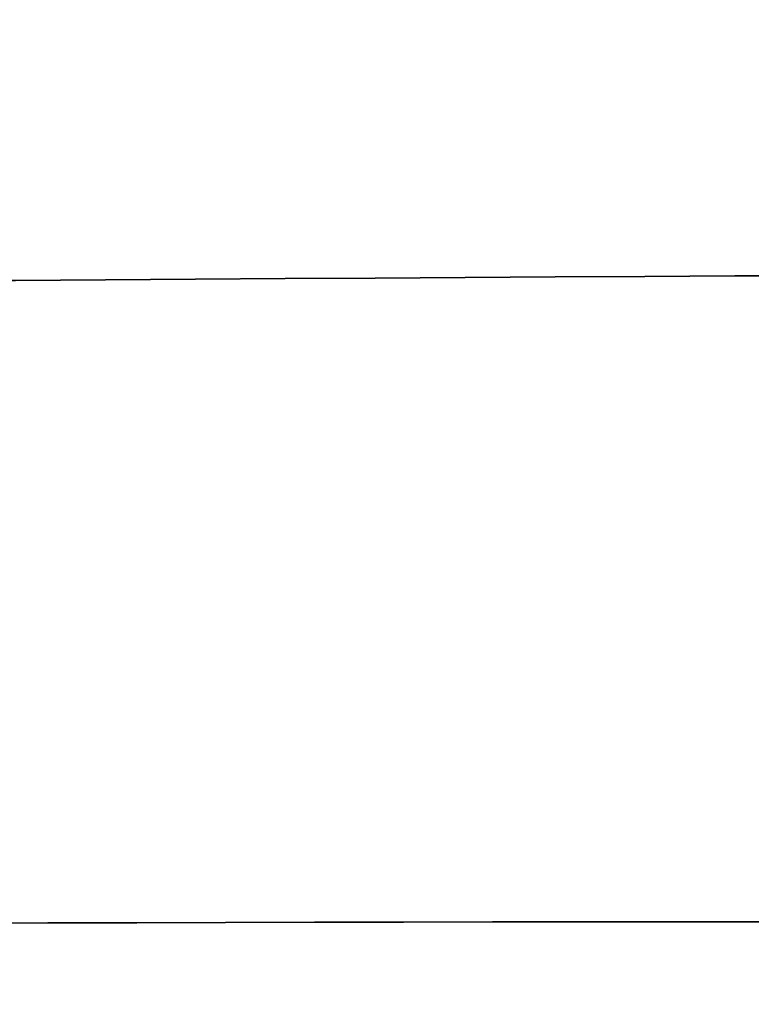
# Model space of a CAD drawing. Header units: millimetres. Extents: x -715 to 710, y 0 to 720.
# Tile 81 of 203: x -693.9268 to -693.8407, y 380.7042 to 380.8202. Entities that reach past the tile are written whole.
import ezdxf

# ---------------------------------------------------------------- set-up
doc = ezdxf.new("R2010")
doc.units = ezdxf.units.MM
doc.header["$MEASUREMENT"] = 0
doc.layers.add('IGES LEVEL 40', color=7, linetype='Continuous')
doc.layers.add('IGES LEVEL 42', color=7, linetype='Continuous')

msp = doc.modelspace()

# ---------------------------------------------------------------- linework, layer by layer
at = {"layer": 'IGES LEVEL 40', "color": 253}
for points, weights in [([(-667.17766, 380.71265, 329.42003), (-695.49747, 393.86838, 320.49746), (-704.42003, 380.71265, 292.17766)], [0.99999995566, 0.810883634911, 1]), ([(-704.42003, 380.71265, -292.17766), (-695.49746, 393.86838, -320.49747), (-667.17766, 380.71265, -329.42003)], [0.99999995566, 0.810883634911, 1]), ([(-669.48504, 374.88861, 333.06273), (-700.16191, 388.03837, 325.16192), (-708.06273, 374.88862, 294.48506)], [0.997353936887, 0.793215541, 0.997353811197]), ([(-708.06273, 374.88861, -294.48504), (-700.16192, 388.03837, -325.16191), (-669.48506, 374.88862, -333.06273)], [0.997353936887, 0.793215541, 0.997353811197])]:
    msp.add_rational_spline(points, weights, degree=2, dxfattribs=at)
at = {"layer": 'IGES LEVEL 42', "color": 253}
for points, weights in [([(-708.04301, 374.92422, -294.34039), (-704.52039, 380.86116, -308.14609), (-693.54581, 380.79149, -319)], [0.99818803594, 0.894201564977, 0.895296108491]), ([(-693.54581, 380.79149, 319), (-704.52039, 380.86116, 308.14609), (-708.04301, 374.92422, 294.34039)], [0.895296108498, 0.894201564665, 0.998188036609])]:
    msp.add_rational_spline(points, weights, degree=2, dxfattribs=at)

doc.saveas('drawing.dxf')
